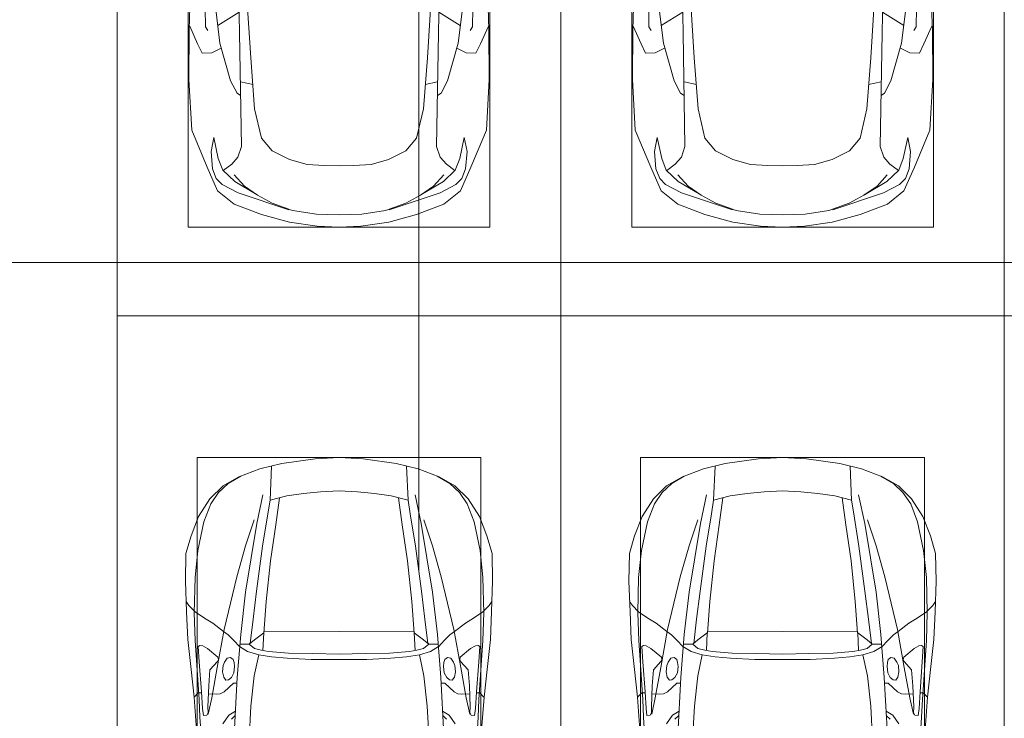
# Model space of a CAD drawing. Header units: millimetres. Extents: x -32229 to 169101, y -13689 to 125138.
# Tile 67 of 256: x 11085 to 16635, y 102080 to 106020. Entities that reach past the tile are written whole.
import ezdxf

# ---------------------------------------------------------------- set-up
doc = ezdxf.new("R2010")
doc.units = ezdxf.units.MM
doc.linetypes.add('ADSK_Линия сетки', pattern=[5000, 4000, -500, 0, -500])
for name, color, linetype, lineweight in [('A-DETL-GENF-OTLN', 7, 'Continuous', 18), ('A-FLOR-____-OTLN', 7, 'Continuous', 18), ('C-PRKG-____-OTLN', 7, 'Continuous', 18), ('S-GRID-____-OTLN', 7, 'Continuous', 9)]:
    doc.layers.add(name, color=color, linetype=linetype, lineweight=lineweight)

# ---------------------------------------------------------------- blocks, each defined once
blk = doc.blocks.new('АР_Машиноместо - 5300x2500_С-V8--01 ЭМ')
at = {"layer": 'A-DETL-GENF-OTLN', "color": 253, "lineweight": 13, "true_color": 0xaaaaaa}
for p, q in [((1126.4, 4794.1), (970.2, 4771.8)), ((1250, 4800), (1126.4, 4794.1)), ((1250, 4800), (1373.6, 4794.1)), ((1373.6, 4794.1), (1529.8, 4771.8)), ((812.7, 4729.4), (659.1, 4669.9)), ((970.2, 4771.8), (812.7, 4729.4)), ((1122.2, 4726.4), (988.2, 4706.7)), ((1250, 4731.7), (1122.2, 4726.4)), ((1250, 4731.7), (1377.8, 4726.4)), ((1377.8, 4726.4), (1511.8, 4706.7)), ((1529.8, 4771.8), (1687.3, 4729.4)), ((1687.3, 4729.4), (1840.9, 4669.9)), ((659.1, 4669.9), (565.9, 4595.1)), ((680.7, 4606.5), (967, 4703.6)), ((873.9, 4665.1), (791.3, 4619.7)), ((988.2, 4706.7), (873.9, 4665.1)), ((1511.8, 4706.7), (1626.1, 4665.1)), ((1819.3, 4606.5), (1533, 4703.6)), ((1626.1, 4665.1), (1708.7, 4619.7)), ((1840.9, 4669.9), (1934.1, 4595.1)), ((788.5, 4617.7), (661.8, 4543.1)), ((791.3, 4619.7), (717.1, 4568.9)), ((1708.7, 4619.7), (1782.9, 4568.9)), ((1711.5, 4617.7), (1838.2, 4543.1)), ((565.9, 4595.1), (507.1, 4462.6)), ((557.5, 4525.7), (590.7, 4560.1)), ((590.7, 4560.1), (680.7, 4606.5)), ((717.1, 4568.9), (659.6, 4505.3)), ((1782.9, 4568.9), (1840.4, 4505.3)), ((1909.3, 4560.1), (1819.3, 4606.5)), ((1942.5, 4525.7), (1909.3, 4560.1)), ((1934.1, 4595.1), (1992.9, 4462.6)), ((536.4, 4471.4), (557.5, 4525.7)), ((661.8, 4543.1), (594.6, 4479.3)), ((1838.2, 4543.1), (1905.4, 4479.3)), ((1963.6, 4471.4), (1942.5, 4525.7)), ((507.1, 4462.6), (419.6, 4254.2)), ((528.4, 4374.7), (536.4, 4471.4)), ((594.6, 4479.3), (569.5, 4413.1)), ((645, 4445.5), (597.3, 4481.4)), ((679.6, 4406.3), (645, 4445.5)), ((970.5, 4419.3), (1069.6, 4447.3)), ((1069.6, 4447.3), (1167.1, 4453.2)), ((1167.1, 4453.2), (1250, 4453.9)), ((1332.9, 4453.2), (1250, 4453.9)), ((1430.4, 4447.3), (1332.9, 4453.2)), ((1529.5, 4419.3), (1430.4, 4447.3)), ((1820.4, 4406.3), (1855, 4445.5)), ((1855, 4445.5), (1902.7, 4481.4)), ((1905.4, 4479.3), (1930.5, 4413.1)), ((1971.6, 4374.7), (1963.6, 4471.4)), ((1992.9, 4462.6), (2080.4, 4254.2)), ((569.5, 4413.1), (543.7, 4295.1)), ((699.7, 4345.5), (679.6, 4406.3)), ((872.7, 4370.2), (970.5, 4419.3)), ((1627.3, 4370.2), (1529.5, 4419.3)), ((1800.3, 4345.5), (1820.4, 4406.3)), ((1930.5, 4413.1), (1956.3, 4295.1)), ((543.7, 4295.1), (528.4, 4374.7)), ((689.3, 3705.5), (699.7, 4345.5)), ((812.5, 4298.9), (872.7, 4370.2)), ((1687.5, 4298.9), (1627.3, 4370.2)), ((1810.7, 3705.5), (1800.3, 4345.5)), ((1956.3, 4295.1), (1971.6, 4374.7)), ((774.4, 4132.9), (812.5, 4298.9)), ((1725.6, 4132.9), (1687.5, 4298.9)), ((419.6, 4254.2), (403.4, 3968)), ((2080.4, 4254.2), (2096.6, 3968)), ((752.2, 3845.6), (774.4, 4132.9)), ((1747.8, 3845.6), (1725.6, 4132.9)), ((675.2, 4045.5), (694.6, 4057.6)), ((1824.8, 4045.5), (1805.4, 4057.6)), ((638.7, 3975.4), (675.2, 4045.5)), ((1861.3, 3975.4), (1824.8, 4045.5)), ((403.4, 3968), (405.6, 3688.5)), ((578.7, 3762.9), (638.7, 3975.4)), ((1921.3, 3762.9), (1861.3, 3975.4)), ((2096.6, 3968), (2094.4, 3688.5)), ((731.2, 3507.6), (752.2, 3845.6)), ((1768.8, 3507.6), (1747.8, 3845.6)), ((453.1, 3766.3), (478.4, 3819.3)), ((478.4, 3819.3), (532.5, 3818.1)), ((532.5, 3818.1), (585.5, 3790.5)), ((1967.5, 3818.1), (1914.5, 3790.5)), ((2021.6, 3819.3), (1967.5, 3818.1)), ((2046.9, 3766.3), (2021.6, 3819.3)), ((408.2, 3667), (453.1, 3766.3)), ((530.9, 3374.8), (578.7, 3762.9)), ((1969.1, 3374.8), (1921.3, 3762.9)), ((2091.8, 3667), (2046.9, 3766.3)), ((405.6, 3688.5), (409.5, 3560)), ((495.5, 3566.1), (496.8, 3671.6)), ((496.8, 3671.6), (510.1, 3691.5)), ((687.1, 3588.8), (566.5, 3663.9)), ((678.7, 3159.5), (689.3, 3705.5)), ((1821.3, 3159.5), (1810.7, 3705.5)), ((1812.9, 3588.8), (1933.5, 3663.9)), ((2003.2, 3671.6), (1989.9, 3691.5)), ((2004.5, 3566.1), (2003.2, 3671.6)), ((2094.4, 3688.5), (2090.5, 3560))]:
    blk.add_line(p, q, dxfattribs=at)
at = {"layer": 'A-DETL-GENF-OTLN', "color": 254, "lineweight": 13, "true_color": 0xd4d4d4}
for p, q in [((694.6, 3980.4), (765.1, 3996.8)), ((1805.4, 3980.4), (1734.9, 3996.8))]:
    blk.add_line(p, q, dxfattribs=at)
at = {"layer": 'C-PRKG-____-OTLN', "color": 253, "lineweight": 13, "true_color": 0xaaaaaa}
for p, q in [((2500, 5300), (0, 5300)), ((0, 0), (0, 5300)), ((2500, 0), (2500, 5300)), ((400, 4800), (2100, 4800)), ((400, 500), (400, 4800)), ((2100, 500), (2100, 4800))]:
    blk.add_line(p, q, dxfattribs=at)
blk = doc.blocks.new('АР_Машиноместо - 4900x2400_М__5300х2500_-3113489--01 ЭМ')
at = {"layer": 'A-DETL-GENF-OTLN', "color": 253, "lineweight": 13, "true_color": 0xaaaaaa}
for p, q in [((1250, 4500), (1114.6, 4493)), ((1250, 4500), (1385.4, 4493)), ((927, 4466.6), (804.4, 4436.7)), ((861.2, 4260.3), (869.3, 4451.1)), ((1114.6, 4493), (927, 4466.6)), ((1385.4, 4493), (1573, 4466.6)), ((1573, 4466.6), (1695.6, 4436.7)), ((1638.8, 4260.3), (1630.7, 4451.1)), ((686, 4391.6), (596.3, 4340.6)), ((804.4, 4436.7), (686, 4391.6)), ((1695.6, 4436.7), (1814, 4391.6)), ((1814, 4391.6), (1903.7, 4340.6)), ((596.3, 4340.6), (522.5, 4267.9)), ((1903.7, 4340.6), (1977.5, 4267.9)), ((955.5, 4283.9), (861, 4259.4)), ((1050.4, 4297.3), (955.5, 4283.9)), ((1146, 4306.7), (1050.4, 4297.3)), ((1250, 4312), (1146, 4306.7)), ((1250, 4312), (1354, 4306.7)), ((1354, 4306.7), (1449.6, 4297.3)), ((1449.6, 4297.3), (1544.5, 4283.9)), ((1544.5, 4283.9), (1639, 4259.4)), ((522.5, 4267.9), (458.6, 4167)), ((914, 4272.5), (893.6, 4121.6)), ((1586, 4272.5), (1606.4, 4121.6)), ((1977.5, 4267.9), (2041.4, 4167)), ((458.6, 4167), (416.4, 4059.2)), ((2041.4, 4167), (2083.6, 4059.2)), ((893.6, 4121.6), (863.9, 3917.5)), ((1606.4, 4121.6), (1636.1, 3917.5)), ((416.4, 4059.2), (387.4, 3958.4)), ((2083.6, 4059.2), (2112.6, 3958.4)), ((387.4, 3958.4), (384, 3802.9)), ((2112.6, 3958.4), (2116, 3802.9)), ((863.9, 3917.5), (840.1, 3687.8)), ((1636.1, 3917.5), (1659.9, 3687.8)), ((384, 3802.9), (390.2, 3630)), ((2116, 3802.9), (2109.8, 3630)), ((403.8, 3665.5), (388.1, 3688.4)), ((438.6, 3629.8), (403.8, 3665.5)), ((840.1, 3687.8), (826.6, 3509.6)), ((1659.9, 3687.8), (1673.4, 3509.6)), ((2061.4, 3629.8), (2096.2, 3665.5)), ((2096.2, 3665.5), (2111.9, 3688.4)), ((390.2, 3630), (397.1, 3474.2)), ((491.4, 3594.2), (438.6, 3629.8)), ((2008.6, 3594.2), (2061.4, 3629.8)), ((2109.8, 3630), (2102.9, 3474.2)), ((537.9, 3567), (491.4, 3594.2)), ((598.3, 3518.6), (537.9, 3567)), ((1901.7, 3518.6), (1962.1, 3567)), ((1962.1, 3567), (2008.6, 3594.2)), ((624.9, 3501.2), (598.3, 3518.6)), ((654.7, 3470.4), (624.9, 3501.2)), ((676.4, 3260.1), (695.7, 3502.8)), ((773.2, 3472.4), (825.6, 3512.1)), ((825.6, 3512.1), (821, 3413)), ((1250, 3520.1), (827.2, 3517.2)), ((1250, 3520.1), (1672.8, 3517.2)), ((1674.4, 3512.1), (1679, 3413)), ((1726.8, 3472.4), (1674.4, 3512.1)), ((1823.6, 3260.1), (1804.3, 3502.8)), ((1845.3, 3470.4), (1875.1, 3501.2)), ((1875.1, 3501.2), (1901.7, 3518.6)), ((397.1, 3474.2), (415.7, 3305.9)), ((456.6, 3434.5), (466.2, 3441.1)), ((466.2, 3441.1), (481.5, 3439.1)), ((690.2, 3433.7), (654.7, 3470.4)), ((744.1, 3447.2), (691.3, 3447.2)), ((773, 3424.2), (744.1, 3447.2)), ((744.3, 3447), (773.2, 3472.4)), ((1755.7, 3447), (1726.8, 3472.4)), ((1727, 3424.2), (1755.7, 3447)), ((1755.7, 3447.2), (1808.7, 3447.2)), ((1809.8, 3433.7), (1845.3, 3470.4)), ((2033.8, 3441.1), (2018.5, 3439.1)), ((2043.4, 3434.5), (2033.8, 3441.1)), ((2102.9, 3474.2), (2084.3, 3305.9)), ((462.2, 3347.3), (456.6, 3434.5)), ((481.5, 3439.1), (508, 3422.8)), ((508, 3422.8), (566.8, 3375.1)), ((811.1, 3414.8), (773, 3424.2)), ((853.3, 3407.2), (811.1, 3414.8)), ((965.3, 3397.8), (853.3, 3407.2)), ((1102.5, 3394.3), (965.3, 3397.8)), ((1250, 3391.3), (1102.5, 3394.3)), ((1250, 3391.3), (1397.5, 3394.3)), ((1397.5, 3394.3), (1534.7, 3397.8)), ((1534.7, 3397.8), (1646.7, 3407.2)), ((1646.7, 3407.2), (1688.9, 3414.8)), ((1688.9, 3414.8), (1727, 3424.2)), ((1992, 3422.8), (1933.2, 3375.1)), ((2018.5, 3439.1), (1992, 3422.8)), ((2037.8, 3347.3), (2043.4, 3434.5)), ((474.8, 3179.9), (462.2, 3347.3)), ((564.6, 3349.7), (522.2, 3303.2)), ((569.7, 3360.7), (564.6, 3349.7)), ((566.8, 3375.1), (569.7, 3360.7)), ((597.1, 3327.4), (605.2, 3346.8)), ((605.2, 3346.8), (620, 3369.3)), ((620, 3369.3), (638.7, 3372.5)), ((638.7, 3372.5), (654.1, 3360.7)), ((654.1, 3360.7), (658.7, 3344.5)), ((658.7, 3344.5), (661.1, 3321.2)), ((1841.3, 3344.5), (1838.9, 3321.2)), ((1845.9, 3360.7), (1841.3, 3344.5)), ((1861.3, 3372.5), (1845.9, 3360.7)), ((1880, 3369.3), (1861.3, 3372.5)), ((1894.8, 3346.8), (1880, 3369.3)), ((1902.9, 3327.4), (1894.8, 3346.8)), ((1933.2, 3375.1), (1930.3, 3360.7)), ((1930.3, 3360.7), (1935.4, 3349.7)), ((1935.4, 3349.7), (1977.8, 3303.2)), ((2025.2, 3179.9), (2037.8, 3347.3)), ((415.7, 3305.9), (432.8, 3149.3)), ((522.2, 3303.2), (515.3, 3213.7)), ((593.6, 3292.5), (597.1, 3327.4)), ((599.8, 3262.3), (593.6, 3292.5)), ((657.2, 3286.3), (643.2, 3259.9)), ((661.1, 3321.2), (657.2, 3286.3)), ((1838.9, 3321.2), (1842.8, 3286.3)), ((1842.8, 3286.3), (1856.8, 3259.9)), ((1900.2, 3262.3), (1906.4, 3292.5)), ((1906.4, 3292.5), (1902.9, 3327.4)), ((1977.8, 3303.2), (1984.7, 3213.7)), ((2084.3, 3305.9), (2067.1, 3148.3)), ((612.1, 3245.7), (599.8, 3262.3)), ((654.5, 3228.1), (601.7, 3179.4)), ((626.8, 3246.1), (612.1, 3245.7)), ((643.2, 3259.9), (626.8, 3246.1)), ((674.6, 3227.6), (654.5, 3228.1)), ((659.3, 2936), (676.4, 3260.1)), ((1840.7, 2936), (1823.6, 3260.1)), ((1825.4, 3227.6), (1845.5, 3228.1)), ((1845.5, 3228.1), (1898.3, 3179.4)), ((1856.8, 3259.9), (1873.2, 3246.1)), ((1873.2, 3246.1), (1887.9, 3245.7)), ((1887.9, 3245.7), (1900.2, 3262.3)), ((456.9, 3174.2), (432.9, 3148.3)), ((475.2, 3173.5), (456.9, 3174.2)), ((480.8, 3085), (474.8, 3179.9)), ((515.3, 3213.7), (510.9, 3094.6)), ((558.4, 3165.4), (513.6, 3168)), ((579.5, 3167.7), (558.4, 3165.4)), ((601.7, 3179.4), (579.5, 3167.7)), ((1898.3, 3179.4), (1920.5, 3167.7)), ((1920.5, 3167.7), (1941.6, 3165.4)), ((1941.6, 3165.4), (1986.4, 3168)), ((1984.7, 3213.7), (1989.1, 3094.6)), ((2019.2, 3085), (2025.2, 3179.9)), ((2024.8, 3173.5), (2043.1, 3174.2)), ((2043.1, 3174.2), (2067.1, 3148.3)), ((432.8, 3149.3), (446, 2964.8)), ((2067.2, 3149.3), (2054, 2964.8)), ((485.6, 3046.1), (480.8, 3085)), ((512.2, 3061.4), (504.5, 3046.6)), ((510.9, 3094.6), (512.2, 3061.4)), ((1989.1, 3094.6), (1987.8, 3061.4)), ((1987.8, 3061.4), (1995.5, 3046.6)), ((2014.4, 3046.1), (2019.2, 3085)), ((504.5, 3046.6), (485.6, 3046.1)), ((665.1, 3046.1), (643.6, 3024.6)), ((1834.9, 3046.1), (1856.4, 3024.6)), ((1995.5, 3046.6), (2014.4, 3046.1))]:
    blk.add_line(p, q, dxfattribs=at)
at = {"layer": 'A-DETL-GENF-OTLN', "color": 254, "lineweight": 13, "true_color": 0xd4d4d4}
for p, q in [((696.3, 4395.8), (625, 4354.8)), ((1803.7, 4395.8), (1875, 4354.8)), ((625, 4354.8), (571.5, 4303.1)), ((1875, 4354.8), (1928.5, 4303.1)), ((571.5, 4303.1), (527.8, 4239.8)), ((786.9, 4128.3), (821.1, 4289.8)), ((1713.1, 4128.3), (1678.9, 4289.8)), ((1928.5, 4303.1), (1972.2, 4239.8)), ((527.8, 4239.8), (488.6, 4138.1)), ((849, 4182.8), (861.2, 4260.3)), ((1651, 4182.8), (1638.8, 4260.3)), ((1972.2, 4239.8), (2011.4, 4138.1)), ((819.4, 4000.8), (849, 4182.8)), ((1680.6, 4000.8), (1651, 4182.8)), ((488.6, 4138.1), (454.7, 3976.8)), ((722.7, 4001.8), (771.7, 4149.8)), ((723.2, 3741.5), (786.9, 4128.3)), ((1776.8, 3741.5), (1713.1, 4128.3)), ((1777.3, 4001.8), (1728.3, 4149.8)), ((2011.4, 4138.1), (2045.3, 3976.8)), ((673.6, 3827.1), (722.7, 4001.8)), ((785.7, 3746.6), (819.4, 4000.8)), ((1714.3, 3746.6), (1680.6, 4000.8)), ((1826.4, 3827.1), (1777.3, 4001.8)), ((454.7, 3976.8), (438.6, 3823.4)), ((2045.3, 3976.8), (2061.4, 3823.4)), ((438.6, 3823.4), (434.2, 3623.7)), ((602.3, 3530.2), (673.6, 3827.1)), ((1897.7, 3530.2), (1826.4, 3827.1)), ((2061.4, 3823.4), (2065.8, 3623.7)), ((695.7, 3502.8), (723.2, 3741.5)), ((765.5, 3589.1), (785.7, 3746.6)), ((1734.5, 3589.1), (1714.3, 3746.6)), ((1804.3, 3502.8), (1776.8, 3741.5)), ((434.2, 3623.7), (439.5, 3468.5)), ((2065.8, 3623.7), (2060.5, 3468.5)), ((749.1, 3450.8), (765.5, 3589.1)), ((1750.9, 3450.8), (1734.5, 3589.1)), ((564, 3316.2), (602.3, 3530.2)), ((1936, 3316.2), (1897.7, 3530.2)), ((439.5, 3468.5), (462, 3136.6)), ((2060.5, 3468.5), (2038, 3136.6)), ((734.6, 3405.8), (688.5, 3435.5)), ((797.1, 3388.2), (734.6, 3405.8)), ((771.7, 3268.5), (797.1, 3388.2)), ((870, 3377.1), (797.1, 3388.2)), ((1630, 3377.1), (1702.9, 3388.2)), ((1702.9, 3388.2), (1765.4, 3405.8)), ((1728.3, 3268.5), (1702.9, 3388.2)), ((1765.4, 3405.8), (1811.5, 3435.5)), ((957.1, 3368.9), (870, 3377.1)), ((1093.5, 3360.7), (957.1, 3368.9)), ((1250, 3360.7), (1093.5, 3360.7)), ((1250, 3360.7), (1406.5, 3360.7)), ((1406.5, 3360.7), (1542.9, 3368.9)), ((1542.9, 3368.9), (1630, 3377.1)), ((532.7, 3145.9), (564, 3316.2)), ((1967.3, 3145.9), (1936, 3316.2)), ((752.8, 3099), (771.7, 3268.5)), ((1747.2, 3099), (1728.3, 3268.5)), ((462, 3136.6), (466.3, 3036.3)), ((512.5, 3053.2), (532.7, 3145.9)), ((1987.5, 3053.2), (1967.3, 3145.9)), ((2038, 3136.6), (2033.7, 3036.3)), ((629, 3048.1), (666.7, 3069.7)), ((737.8, 2818.3), (752.8, 3099)), ((1762.2, 2818.3), (1747.2, 3099)), ((1871, 3048.1), (1833.3, 3069.7)), ((466.3, 3036.3), (473.9, 2913.7)), ((595.2, 2997.9), (629, 3048.1)), ((1904.8, 2997.9), (1871, 3048.1)), ((2033.7, 3036.3), (2026.1, 2913.7))]:
    blk.add_line(p, q, dxfattribs=at)
at = {"layer": 'C-PRKG-____-OTLN', "color": 253, "lineweight": 13, "true_color": 0xaaaaaa}
for p, q in [((2500, 5300), (0, 5300)), ((0, 0), (0, 5300)), ((2500, 0), (2500, 5300)), ((450, 4500), (2050, 4500)), ((450, 800), (450, 4500)), ((2050, 800), (2050, 4500))]:
    blk.add_line(p, q, dxfattribs=at)
blk = doc.blocks.new('АР_Машиноместо - 4900x2400_М__5300х2500_-V11--01 ЭМ')
at = {"layer": 'A-DETL-GENF-OTLN', "color": 254, "lineweight": 13, "true_color": 0xd4d4d4}
for p, q in [((737.8, -2818.3), (752.8, -3099)), ((1762.2, -2818.3), (1747.2, -3099)), ((466.3, -3036.3), (473.9, -2913.7)), ((2033.7, -3036.3), (2026.1, -2913.7)), ((462, -3136.6), (466.3, -3036.3)), ((595.2, -2997.9), (629, -3048.1)), ((629, -3048.1), (666.7, -3069.7)), ((1871, -3048.1), (1833.3, -3069.7)), ((1904.8, -2997.9), (1871, -3048.1)), ((2038, -3136.6), (2033.7, -3036.3)), ((512.5, -3053.2), (532.7, -3145.9)), ((752.8, -3099), (771.7, -3268.5)), ((1747.2, -3099), (1728.3, -3268.5)), ((1987.5, -3053.2), (1967.3, -3145.9)), ((439.5, -3468.5), (462, -3136.6)), ((532.7, -3145.9), (564, -3316.2)), ((1967.3, -3145.9), (1936, -3316.2)), ((2060.5, -3468.5), (2038, -3136.6)), ((771.7, -3268.5), (797.1, -3388.2)), ((1728.3, -3268.5), (1702.9, -3388.2)), ((564, -3316.2), (602.3, -3530.2)), ((1936, -3316.2), (1897.7, -3530.2)), ((870, -3377.1), (797.1, -3388.2)), ((957.1, -3368.9), (870, -3377.1)), ((1093.5, -3360.7), (957.1, -3368.9)), ((1250, -3360.7), (1093.5, -3360.7)), ((1250, -3360.7), (1406.5, -3360.7)), ((1406.5, -3360.7), (1542.9, -3368.9)), ((1542.9, -3368.9), (1630, -3377.1)), ((1630, -3377.1), (1702.9, -3388.2)), ((734.6, -3405.8), (688.5, -3435.5)), ((797.1, -3388.2), (734.6, -3405.8)), ((1702.9, -3388.2), (1765.4, -3405.8)), ((1765.4, -3405.8), (1811.5, -3435.5)), ((434.2, -3623.7), (439.5, -3468.5)), ((749.1, -3450.8), (765.5, -3589.1)), ((1750.9, -3450.8), (1734.5, -3589.1)), ((2065.8, -3623.7), (2060.5, -3468.5)), ((602.3, -3530.2), (673.6, -3827.1)), ((695.7, -3502.8), (723.2, -3741.5)), ((1804.3, -3502.8), (1776.8, -3741.5)), ((1897.7, -3530.2), (1826.4, -3827.1)), ((765.5, -3589.1), (785.7, -3746.6)), ((1734.5, -3589.1), (1714.3, -3746.6)), ((438.6, -3823.4), (434.2, -3623.7)), ((2061.4, -3823.4), (2065.8, -3623.7)), ((723.2, -3741.5), (786.9, -4128.3)), ((785.7, -3746.6), (819.4, -4000.8)), ((1714.3, -3746.6), (1680.6, -4000.8)), ((1776.8, -3741.5), (1713.1, -4128.3)), ((454.7, -3976.8), (438.6, -3823.4)), ((673.6, -3827.1), (722.7, -4001.8)), ((1826.4, -3827.1), (1777.3, -4001.8)), ((2045.3, -3976.8), (2061.4, -3823.4)), ((488.6, -4138.1), (454.7, -3976.8)), ((2011.4, -4138.1), (2045.3, -3976.8)), ((722.7, -4001.8), (771.7, -4149.8)), ((819.4, -4000.8), (849, -4182.8)), ((1680.6, -4000.8), (1651, -4182.8)), ((1777.3, -4001.8), (1728.3, -4149.8)), ((527.8, -4239.8), (488.6, -4138.1)), ((786.9, -4128.3), (821.1, -4289.8)), ((1713.1, -4128.3), (1678.9, -4289.8)), ((1972.2, -4239.8), (2011.4, -4138.1)), ((849, -4182.8), (861.2, -4260.3)), ((1651, -4182.8), (1638.8, -4260.3)), ((571.5, -4303.1), (527.8, -4239.8)), ((1928.5, -4303.1), (1972.2, -4239.8)), ((625, -4354.8), (571.5, -4303.1)), ((1875, -4354.8), (1928.5, -4303.1)), ((696.3, -4395.8), (625, -4354.8)), ((1803.7, -4395.8), (1875, -4354.8))]:
    blk.add_line(p, q, dxfattribs=at)
at = {"layer": 'A-DETL-GENF-OTLN', "color": 253, "lineweight": 13, "true_color": 0xaaaaaa}
for p, q in [((659.3, -2936), (676.4, -3260.1)), ((1840.7, -2936), (1823.6, -3260.1)), ((432.8, -3149.3), (446, -2964.8)), ((2067.2, -3149.3), (2054, -2964.8)), ((485.6, -3046.1), (480.8, -3085)), ((504.5, -3046.6), (485.6, -3046.1)), ((512.2, -3061.4), (504.5, -3046.6)), ((665.1, -3046.1), (643.6, -3024.6)), ((1834.9, -3046.1), (1856.4, -3024.6)), ((1987.8, -3061.4), (1995.5, -3046.6)), ((1995.5, -3046.6), (2014.4, -3046.1)), ((2014.4, -3046.1), (2019.2, -3085)), ((480.8, -3085), (474.8, -3179.9)), ((510.9, -3094.6), (512.2, -3061.4)), ((515.3, -3213.7), (510.9, -3094.6)), ((1984.7, -3213.7), (1989.1, -3094.6)), ((1989.1, -3094.6), (1987.8, -3061.4)), ((2019.2, -3085), (2025.2, -3179.9)), ((415.7, -3305.9), (432.8, -3149.3)), ((456.9, -3174.2), (432.9, -3148.3)), ((2043.1, -3174.2), (2067.1, -3148.3)), ((2084.3, -3305.9), (2067.1, -3148.3)), ((475.2, -3173.5), (456.9, -3174.2)), ((474.8, -3179.9), (462.2, -3347.3)), ((558.4, -3165.4), (513.6, -3168)), ((522.2, -3303.2), (515.3, -3213.7)), ((579.5, -3167.7), (558.4, -3165.4)), ((601.7, -3179.4), (579.5, -3167.7)), ((654.5, -3228.1), (601.7, -3179.4)), ((1845.5, -3228.1), (1898.3, -3179.4)), ((1898.3, -3179.4), (1920.5, -3167.7)), ((1920.5, -3167.7), (1941.6, -3165.4)), ((1941.6, -3165.4), (1986.4, -3168)), ((1977.8, -3303.2), (1984.7, -3213.7)), ((2024.8, -3173.5), (2043.1, -3174.2)), ((2025.2, -3179.9), (2037.8, -3347.3)), ((599.8, -3262.3), (593.6, -3292.5)), ((612.1, -3245.7), (599.8, -3262.3)), ((626.8, -3246.1), (612.1, -3245.7)), ((643.2, -3259.9), (626.8, -3246.1)), ((657.2, -3286.3), (643.2, -3259.9)), ((674.6, -3227.6), (654.5, -3228.1)), ((676.4, -3260.1), (695.7, -3502.8)), ((1823.6, -3260.1), (1804.3, -3502.8)), ((1825.4, -3227.6), (1845.5, -3228.1)), ((1842.8, -3286.3), (1856.8, -3259.9)), ((1856.8, -3259.9), (1873.2, -3246.1)), ((1873.2, -3246.1), (1887.9, -3245.7)), ((1887.9, -3245.7), (1900.2, -3262.3)), ((1900.2, -3262.3), (1906.4, -3292.5)), ((397.1, -3474.2), (415.7, -3305.9)), ((564.6, -3349.7), (522.2, -3303.2)), ((593.6, -3292.5), (597.1, -3327.4)), ((597.1, -3327.4), (605.2, -3346.8)), ((661.1, -3321.2), (657.2, -3286.3)), ((658.7, -3344.5), (661.1, -3321.2)), ((1838.9, -3321.2), (1842.8, -3286.3)), ((1841.3, -3344.5), (1838.9, -3321.2)), ((1902.9, -3327.4), (1894.8, -3346.8)), ((1906.4, -3292.5), (1902.9, -3327.4)), ((1935.4, -3349.7), (1977.8, -3303.2)), ((2102.9, -3474.2), (2084.3, -3305.9)), ((462.2, -3347.3), (456.6, -3434.5)), ((508, -3422.8), (566.8, -3375.1)), ((569.7, -3360.7), (564.6, -3349.7)), ((566.8, -3375.1), (569.7, -3360.7)), ((605.2, -3346.8), (620, -3369.3)), ((620, -3369.3), (638.7, -3372.5)), ((638.7, -3372.5), (654.1, -3360.7)), ((654.1, -3360.7), (658.7, -3344.5)), ((1845.9, -3360.7), (1841.3, -3344.5)), ((1861.3, -3372.5), (1845.9, -3360.7)), ((1880, -3369.3), (1861.3, -3372.5)), ((1894.8, -3346.8), (1880, -3369.3)), ((1930.3, -3360.7), (1935.4, -3349.7)), ((1933.2, -3375.1), (1930.3, -3360.7)), ((1992, -3422.8), (1933.2, -3375.1)), ((2037.8, -3347.3), (2043.4, -3434.5)), ((456.6, -3434.5), (466.2, -3441.1)), ((466.2, -3441.1), (481.5, -3439.1)), ((481.5, -3439.1), (508, -3422.8)), ((690.2, -3433.7), (654.7, -3470.4)), ((773, -3424.2), (744.1, -3447.2)), ((811.1, -3414.8), (773, -3424.2)), ((853.3, -3407.2), (811.1, -3414.8)), ((825.6, -3512.1), (821, -3413)), ((965.3, -3397.8), (853.3, -3407.2)), ((1102.5, -3394.3), (965.3, -3397.8)), ((1250, -3391.3), (1102.5, -3394.3)), ((1250, -3391.3), (1397.5, -3394.3)), ((1397.5, -3394.3), (1534.7, -3397.8)), ((1534.7, -3397.8), (1646.7, -3407.2)), ((1646.7, -3407.2), (1688.9, -3414.8)), ((1674.4, -3512.1), (1679, -3413)), ((1688.9, -3414.8), (1727, -3424.2)), ((1727, -3424.2), (1755.7, -3447)), ((1809.8, -3433.7), (1845.3, -3470.4)), ((2018.5, -3439.1), (1992, -3422.8)), ((2033.8, -3441.1), (2018.5, -3439.1)), ((2043.4, -3434.5), (2033.8, -3441.1)), ((390.2, -3630), (397.1, -3474.2)), ((654.7, -3470.4), (624.9, -3501.2)), ((744.1, -3447.2), (691.3, -3447.2)), ((744.3, -3447), (773.2, -3472.4)), ((773.2, -3472.4), (825.6, -3512.1)), ((1726.8, -3472.4), (1674.4, -3512.1)), ((1755.7, -3447), (1726.8, -3472.4)), ((1755.7, -3447.2), (1808.7, -3447.2)), ((1845.3, -3470.4), (1875.1, -3501.2)), ((2109.8, -3630), (2102.9, -3474.2)), ((598.3, -3518.6), (537.9, -3567)), ((624.9, -3501.2), (598.3, -3518.6)), ((840.1, -3687.8), (826.6, -3509.6)), ((1250, -3520.1), (827.2, -3517.2)), ((1250, -3520.1), (1672.8, -3517.2)), ((1659.9, -3687.8), (1673.4, -3509.6)), ((1875.1, -3501.2), (1901.7, -3518.6)), ((1901.7, -3518.6), (1962.1, -3567)), ((491.4, -3594.2), (438.6, -3629.8)), ((537.9, -3567), (491.4, -3594.2)), ((1962.1, -3567), (2008.6, -3594.2)), ((2008.6, -3594.2), (2061.4, -3629.8)), ((384, -3802.9), (390.2, -3630)), ((438.6, -3629.8), (403.8, -3665.5)), ((2061.4, -3629.8), (2096.2, -3665.5)), ((2116, -3802.9), (2109.8, -3630)), ((403.8, -3665.5), (388.1, -3688.4)), ((863.9, -3917.5), (840.1, -3687.8)), ((1636.1, -3917.5), (1659.9, -3687.8)), ((2096.2, -3665.5), (2111.9, -3688.4)), ((387.4, -3958.4), (384, -3802.9)), ((2112.6, -3958.4), (2116, -3802.9)), ((893.6, -4121.6), (863.9, -3917.5)), ((1606.4, -4121.6), (1636.1, -3917.5)), ((416.4, -4059.2), (387.4, -3958.4)), ((2083.6, -4059.2), (2112.6, -3958.4)), ((458.6, -4167), (416.4, -4059.2)), ((2041.4, -4167), (2083.6, -4059.2)), ((914, -4272.5), (893.6, -4121.6)), ((1586, -4272.5), (1606.4, -4121.6)), ((522.5, -4267.9), (458.6, -4167)), ((1977.5, -4267.9), (2041.4, -4167)), ((596.3, -4340.6), (522.5, -4267.9)), ((955.5, -4283.9), (861, -4259.4)), ((861.2, -4260.3), (869.3, -4451.1)), ((1544.5, -4283.9), (1639, -4259.4)), ((1638.8, -4260.3), (1630.7, -4451.1)), ((1903.7, -4340.6), (1977.5, -4267.9)), ((1050.4, -4297.3), (955.5, -4283.9)), ((1146, -4306.7), (1050.4, -4297.3)), ((1250, -4312), (1146, -4306.7)), ((1250, -4312), (1354, -4306.7)), ((1354, -4306.7), (1449.6, -4297.3)), ((1449.6, -4297.3), (1544.5, -4283.9)), ((686, -4391.6), (596.3, -4340.6)), ((1814, -4391.6), (1903.7, -4340.6)), ((804.4, -4436.7), (686, -4391.6)), ((927, -4466.6), (804.4, -4436.7)), ((1573, -4466.6), (1695.6, -4436.7)), ((1695.6, -4436.7), (1814, -4391.6)), ((1114.6, -4493), (927, -4466.6)), ((1250, -4500), (1114.6, -4493)), ((1250, -4500), (1385.4, -4493)), ((1385.4, -4493), (1573, -4466.6))]:
    blk.add_line(p, q, dxfattribs=at)
at = {"layer": 'C-PRKG-____-OTLN', "color": 253, "lineweight": 13, "true_color": 0xaaaaaa}
for p, q in [((0, 0), (0, -5300)), ((2500, 0), (2500, -5300)), ((450, -800), (450, -4500)), ((2050, -800), (2050, -4500)), ((450, -4500), (2050, -4500)), ((2500, -5300), (0, -5300))]:
    blk.add_line(p, q, dxfattribs=at)
blk = doc.blocks.new('Наметкина 10_РД_АР_П_отсоединено_rvt-1--01 ЭМ')
at = {"layer": 'A-FLOR-____-OTLN', "color": 253, "lineweight": 13, "true_color": 0xaaaaaa}
blk.add_line((10915.3, 104650), (19235.3, 104650), dxfattribs=at)
at = {"layer": 'C-PRKG-____-OTLN', "color": 253, "lineweight": 13, "true_color": 0xaaaaaa, "rotation": 180}
for name, p in [('АР_Машиноместо - 5300x2500_С-V8--01 ЭМ', (14135.3, 109650)), ('АР_Машиноместо - 5300x2500_С-V8--01 ЭМ', (16635.3, 109650)), ('АР_Машиноместо - 5300x2500_С-V8--01 ЭМ', (19135.3, 109650)), ('АР_Машиноместо - 4900x2400_М__5300х2500_-V11--01 ЭМ', (14135.3, 99050))]:
    blk.add_blockref(name, p, dxfattribs=at)
at = {"layer": 'C-PRKG-____-OTLN', "color": 253, "lineweight": 13, "true_color": 0xaaaaaa}
blk.add_blockref('АР_Машиноместо - 4900x2400_М__5300х2500_-3113489--01 ЭМ', (14135.3, 99050), dxfattribs=at)

msp = doc.modelspace()

# ---------------------------------------------------------------- linework, layer by layer
at = {"layer": 'S-GRID-____-OTLN', "color": 253, "linetype": 'ADSK_Линия сетки', "true_color": 0xaaaaaa}
msp.add_line((13335.3, -12088.9), (13335.3, 125138.4), dxfattribs=at)

# ---------------------------------------------------------------- block references
at = {"lineweight": 5}
msp.add_blockref('Наметкина 10_РД_АР_П_отсоединено_rvt-1--01 ЭМ', (0, 0), dxfattribs=at)

doc.saveas('drawing.dxf')
